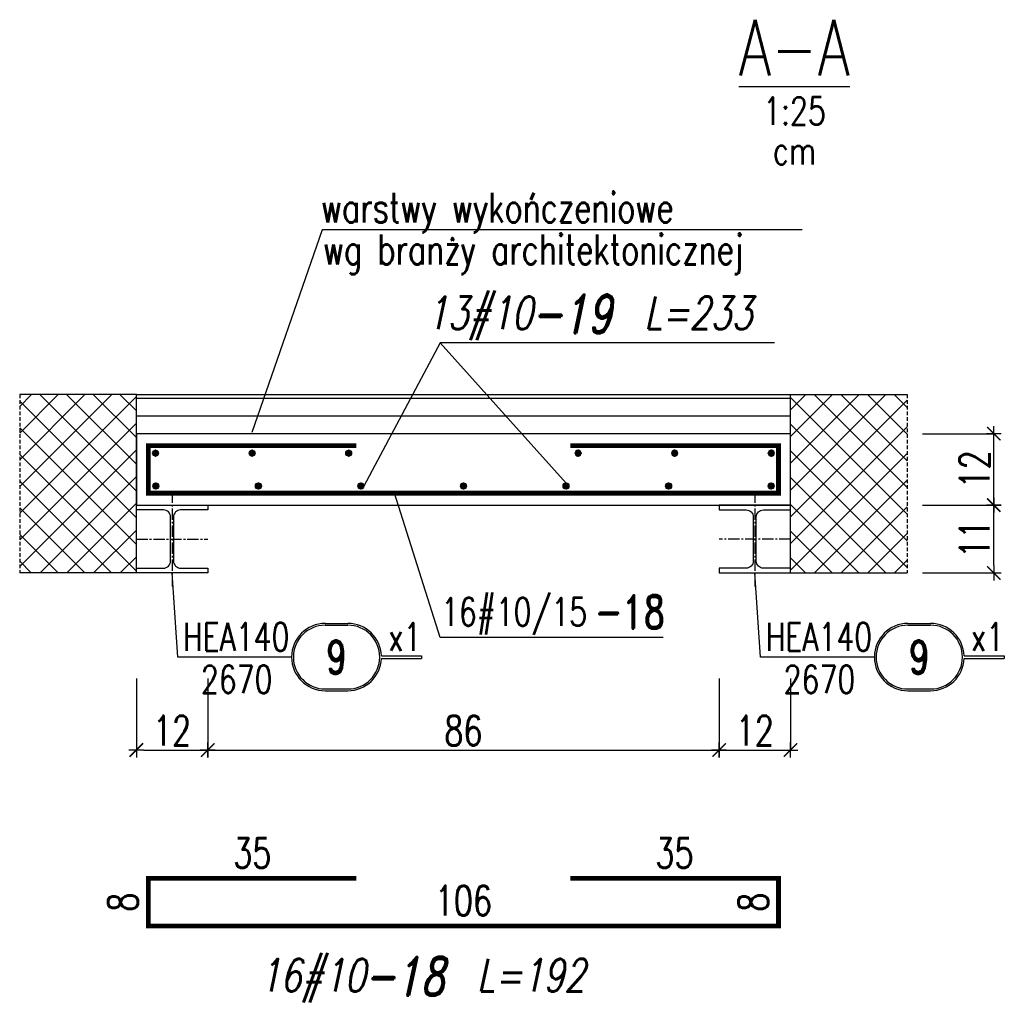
# Model space of a CAD drawing. Header units: millimetres. Extents: x 136919 to 160325, y -19528 to -8134.
# Tile 6 of 22: x 138026 to 138192, y -10777 to -10613. Entities that reach past the tile are written whole.
import ezdxf
from ezdxf.enums import TextEntityAlignment as Align

# ---------------------------------------------------------------- set-up
doc = ezdxf.new("R2010")
doc.units = ezdxf.units.MM
doc.header["$LTSCALE"] = 0.1
doc.linetypes.add('CENTER2', pattern=[28.575, 19.05, -3.175, 3.175, -3.175])
doc.linetypes.add('HIDDEN', pattern=[9.525, 6.35, -3.175])
for name, color, linetype in [('tkd_arch', 252, 'Continuous'), ('tkd_hacz', 5, 'Continuous'), ('tkd_opis', 7, 'Continuous'), ('tkd_opisy_pomoce', 140, 'Continuous'), ('tkd_opisy_zbr', 7, 'Continuous'), ('tkd_opisy_zbr_wykaz', 7, 'Continuous'), ('tkd_przerywane', 8, 'HIDDEN'), ('tkd_stal_opis', 33, 'Continuous'), ('tkd_stal_osie', 12, 'CENTER2'), ('tkd_stal_przekrój', 3, 'Continuous'), ('tkd_txt020', 6, 'Continuous'), ('tkd_wym', 1, 'Continuous'), ('tkd_zbrojenie', 6, 'Continuous'), ('tkd_żelbet0', 4, 'Continuous')]:
    doc.layers.add(name, color=color, linetype=linetype)
doc.styles.add('TKD_1TXT', font='simplex.shx', dxfattribs={"width": 0.75, "height": 0.25})
doc.styles.add('tkd_1txt020', font='simplex.shx', dxfattribs={"width": 0.75, "height": 5})
doc.styles.add('TKD_2TXT', font='romand.shx', dxfattribs={"width": 0.75, "height": 0.25})
doc.styles.add('TKD_stal', font='simplex.shx', dxfattribs={"width": 0.75, "height": 0.25, "bigfont": 'bigfont.shx'})
doc.styles.add('tkd_txt0', font='simplex.shx', dxfattribs={"width": 0.75})
doc.styles.add('tkd_zbr1', font='simplex.shx', dxfattribs={"width": 0.75})
doc.dimstyles.new('tkd_1-25cm[cm]', dxfattribs={"dimtxt": 5, "dimasz": 1.25, "dimexe": 0, "dimexo": 5, "dimgap": 0.75, "dimtad": 1, "dimdec": 0, "dimdsep": 46, "dimtxsty": 'tkd_txt0', "dimblk": 'tkd_dim_arrow', "dimcen": 0.09, "dimclrd": 1, "dimclrt": 7, "dimadec": 0, "dimazin": 0, "dimtfac": 1, "dimtdec": 0, "dimtix": 1, "dimtmove": 1, "dimatfit": 3, "dimfxl": 12, "dimfxlon": 1, "dimtvp": 0.02, "dimtolj": 1, "dimtzin": 0, "dimarcsym": 0})
doc.dimstyles.new('tkd_segmenty 1_25cm', dxfattribs={"dimtxt": 5, "dimasz": 40, "dimexe": 0, "dimexo": 0, "dimgap": 1.75, "dimtad": 1, "dimdec": 0, "dimtxsty": 'tkd_zbr1', "dimblk": 'NONE', "dimcen": 2.5, "dimse1": 1, "dimse2": 1, "dimsd1": 1, "dimsd2": 1, "dimclrt": 7, "dimadec": 0, "dimazin": 0, "dimtfac": 1, "dimtdec": 1, "dimtix": 1, "dimtmove": 2, "dimatfit": 3, "dimfxl": 1, "dimtvp": 0.02, "dimarcsym": 0})

# ---------------------------------------------------------------- blocks, each defined once
blk = doc.blocks.new('*D2765')
at = {"layer": 'DEFPOINTS', "color": 0, "transparency": 16777216}
for p in [(138118.71, -10757.32), (138153.71, -10757.32), (138153.71, -10757.32)]:
    blk.add_point(p, dxfattribs=at)
at = {"layer": 'tkd_opisy_zbr', "color": 7, "transparency": 16777216, "insert": (138136.21, -10753.07), "char_height": 5, "attachment_point": 5, "style": 'tkd_zbr1'}
blk.add_mtext('35', dxfattribs=at)
blk = doc.blocks.new('_None')
blk = doc.blocks.new('*D2766')
at = {"layer": 'DEFPOINTS', "color": 0, "transparency": 16777216}
for p in [(138153.71, -10757.32), (138153.71, -10765.32), (138153.71, -10765.32)]:
    blk.add_point(p, dxfattribs=at)
at = {"layer": 'tkd_opisy_zbr', "color": 7, "transparency": 16777216, "insert": (138149.46, -10761.32), "char_height": 5, "attachment_point": 5, "rotation": 90, "style": 'tkd_zbr1'}
blk.add_mtext('8', dxfattribs=at)
blk = doc.blocks.new('*D2767')
at = {"layer": 'DEFPOINTS', "color": 0, "transparency": 16777216}
for p in [(138047.71, -10765.32), (138047.71, -10765.32), (138153.71, -10765.32)]:
    blk.add_point(p, dxfattribs=at)
at = {"layer": 'tkd_opisy_zbr', "color": 7, "transparency": 16777216, "insert": (138100.71, -10761.07), "char_height": 5, "attachment_point": 5, "style": 'tkd_zbr1'}
blk.add_mtext('106', dxfattribs=at)
blk = doc.blocks.new('*D2768')
at = {"layer": 'DEFPOINTS', "color": 0, "transparency": 16777216}
for p in [(138047.71, -10757.32), (138047.71, -10757.32), (138047.71, -10765.32)]:
    blk.add_point(p, dxfattribs=at)
at = {"layer": 'tkd_opisy_zbr', "color": 7, "transparency": 16777216, "insert": (138043.46, -10761.32), "char_height": 5, "attachment_point": 5, "rotation": 90, "style": 'tkd_zbr1'}
blk.add_mtext('8', dxfattribs=at)
blk = doc.blocks.new('*D2769')
at = {"layer": 'DEFPOINTS', "color": 0, "transparency": 16777216}
for p in [(138047.71, -10757.32), (138082.71, -10757.32), (138082.71, -10757.32)]:
    blk.add_point(p, dxfattribs=at)
at = {"layer": 'tkd_opisy_zbr', "color": 7, "transparency": 16777216, "insert": (138065.21, -10753.07), "char_height": 5, "attachment_point": 5, "style": 'tkd_zbr1'}
blk.add_mtext('35', dxfattribs=at)
blk = doc.blocks.new('tkd_zbr_wykaz')
at = {"style": 'TKD_1TXT', "oblique": 12, "width": 0.75}
blk.add_attdef('OPIS', text='', height=0.22, dxfattribs=at).set_placement((-0.4885, 0.0153), align=Align.RIGHT)
at = {"style": 'TKD_1TXT', "oblique": 12, "width": 0.75, "flags": 1}
for tag in ['KOMENTARZ', 'SREDNICA', 'STAL', 'SZT', 'TYP', 'G', 'H', 'A', 'D', 'C', 'B', 'K', 'E', 'F', 'I']:
    blk.add_attdef(tag, text='', height=0.22, dxfattribs=at).set_placement((0.4746, 0.0153), align=Align.RIGHT)
at = {"color": 3, "style": 'TKD_2TXT', "oblique": 12, "width": 0.75}
blk.add_attdef('NR', (-0.4982, -0.0114), '', height=0.26, dxfattribs=at)
at = {"style": 'TKD_1TXT', "oblique": 12, "width": 0.75}
blk.add_attdef('UWAGI', (0.0347, 0.0153), '', height=0.22, dxfattribs=at)
blk = doc.blocks.new('tkd_rebar')
h = blk.add_hatch(color=256)
h.paths.add_polyline_path([(0.35, 0.35, 0.414214), (-0.35, 0.35), (0, 0)])
h.paths.add_polyline_path([(0.35, 0.35), (0, 0), (0.35, -0.35, 0.198912), (0.5, 0, 0.198912)])
h.paths.add_polyline_path([(0, 0), (-0.35, 0.35, 0.198912), (-0.5, 0, 0.198912), (-0.35, -0.35)])
h.paths.add_polyline_path([(0, 0), (-0.35, -0.35, 0.414214), (0.35, -0.35)])
blk.add_circle((0, 0), 0.5)
for p in [(-0.5, 0), (-0.35, 0.35), (0, 0.5), (0.35, 0.35), (0.5, 0), (-0.35, -0.35), (0, -0.5), (0.35, -0.35)]:
    blk.add_point(p)
blk = doc.blocks.new('tkd_opis_zbr_dod')
at = {"style": 'TKD_1TXT', "width": 0.75, "flags": 1}
blk.add_attdef('DANE(NIE_EDYTOWAĆ!!!)', text='', height=0.25, dxfattribs=at).set_placement((0.5432, 0.2797), align=Align.BOTTOM_LEFT)
at = {"style": 'TKD_1TXT', "width": 0.75}
blk.add_attdef('2#12', text='', height=0.25, dxfattribs=at).set_placement((-0.01, 0.0481), align=Align.RIGHT)
at = {"color": 2, "style": 'TKD_2TXT', "width": 0.75}
blk.add_attdef('NR', (0.0632, 0.0215), '', height=0.3, dxfattribs=at)
at = {"style": 'TKD_1TXT', "width": 0.75}
blk.add_attdef('UWAGI', text='', height=0.25, dxfattribs=at).set_placement((0.5432, -0.0328), align=Align.BOTTOM_LEFT)
blk = doc.blocks.new('tkd_stal_wykaz_new')
for p, q in [((0.3014, 0.3014), (0.5045, 0.3014)), ((0.3014, 0.2859), (0.5045, 0.2859)), ((0.8056, 0.0126), (1.1656, 0.0126)), ((1.1656, 0.0126), (1.1656, -0.0126)), ((0.8056, -0.0126), (1.1656, -0.0126)), ((0.3014, -0.2859), (0.5045, -0.2859)), ((0.3014, -0.3014), (0.5045, -0.3014))]:
    blk.add_line(p, q)
for centre, radius, start, end in [((0.3014, 0), 0.3014, 90, 270), ((0.3014, 0), 0.2859, 90, 270), ((0.5045, 0), 0.3014, 2.38815, 90), ((0.5045, 0), 0.2859, 270, 90), ((0.5045, 0), 0.3014, 270, 357.61185)]:
    blk.add_arc(centre, radius, start, end)
at = {"color": 7, "style": 'TKD_stal', "width": 0.75}
for tag, p in [('PROFIL', (-0.0193, 0.0561)), ('DŁUGOŚĆ', (-0.171, -0.3246))]:
    blk.add_attdef(tag, text='', height=0.25, dxfattribs=at).set_placement(p, align=Align.RIGHT)
blk.add_attdef('OPIS_DODATKOWY', (0.8661, 0.0561), '', height=0.25, dxfattribs=at)
at = {"color": 2, "style": 'TKD_2TXT', "width": 0.75}
blk.add_attdef('1', text='', height=0.3, dxfattribs=at).set_placement((0.4029, 0), align=Align.MIDDLE_CENTER)
at = {"color": 6, "style": 'TKD_stal', "width": 0.75}
blk.add_attdef('UWAGI', text='', height=0.175, dxfattribs=at).set_placement((-0.2851, -0.5686), align=Align.RIGHT)
at = {"color": 7, "style": 'TKD_stal', "width": 0.75, "flags": 1}
for tag, p in [('STAL', (-0.5854, -0.9251)), ('SZTUK', (-0.628, -1.283)), ('MASA_JEDN', (-0.628, -1.6672)), ('POW_MAL', (-0.628, -2.0542)), ('KOMENTARZ', (-0.628, -2.3872))]:
    blk.add_attdef(tag, text='', height=0.25, dxfattribs=at).set_placement(p, align=Align.CENTER)
blk = doc.blocks.new('tkd_dim_arrow')
for p, q in [((-1, 0), (1, 0)), ((0, -1), (0, 1))]:
    blk.add_line(p, q)
at = {"const_width": 0.2}
blk.add_lwpolyline([(-0.9, -0.9), (0.9, 0.9)], dxfattribs=at)
blk = doc.blocks.new('*D2770')
at = {"layer": 'DEFPOINTS', "color": 0, "transparency": 16777216}
for p in [(138045.71, -10705.57), (138057.71, -10705.97), (138057.71, -10735.74)]:
    blk.add_point(p, dxfattribs=at)
at = {"layer": 'tkd_wym', "color": 0, "lineweight": -2, "transparency": 16777216}
for p, q in [((138045.71, -10723.74), (138045.71, -10735.74)), ((138057.71, -10723.74), (138057.71, -10735.74))]:
    blk.add_line(p, q, dxfattribs=at)
at = {"layer": 'tkd_wym', "color": 1, "lineweight": -2, "transparency": 16777216}
blk.add_line((138046.96, -10735.74), (138056.46, -10735.74), dxfattribs=at)
at = {"layer": 'tkd_wym', "color": 1, "lineweight": -2, "transparency": 16777216, "xscale": 1.25, "yscale": 1.25, "zscale": 1.25, "rotation": 180}
blk.add_blockref('tkd_dim_arrow', (138045.71, -10735.74), dxfattribs=at)
at = {"layer": 'tkd_wym', "color": 1, "lineweight": -2, "transparency": 16777216, "xscale": 1.25, "yscale": 1.25, "zscale": 1.25}
blk.add_blockref('tkd_dim_arrow', (138057.71, -10735.74), dxfattribs=at)
at = {"layer": 'tkd_wym', "color": 7, "transparency": 16777216, "insert": (138051.71, -10732.49), "char_height": 5, "attachment_point": 5, "style": 'tkd_txt0'}
blk.add_mtext('\\A1;12', dxfattribs=at)
blk = doc.blocks.new('*D2771')
at = {"layer": 'DEFPOINTS', "color": 0, "transparency": 16777216}
for p in [(138057.71, -10705.97), (138143.71, -10705.97), (138143.71, -10735.74)]:
    blk.add_point(p, dxfattribs=at)
at = {"layer": 'tkd_wym', "color": 0, "lineweight": -2, "transparency": 16777216}
for p, q in [((138057.71, -10723.74), (138057.71, -10735.74)), ((138143.71, -10723.74), (138143.71, -10735.74))]:
    blk.add_line(p, q, dxfattribs=at)
at = {"layer": 'tkd_wym', "color": 1, "lineweight": -2, "transparency": 16777216}
blk.add_line((138058.96, -10735.74), (138142.46, -10735.74), dxfattribs=at)
at = {"layer": 'tkd_wym', "color": 1, "lineweight": -2, "transparency": 16777216, "xscale": 1.25, "yscale": 1.25, "zscale": 1.25, "rotation": 180}
blk.add_blockref('tkd_dim_arrow', (138057.71, -10735.74), dxfattribs=at)
at = {"layer": 'tkd_wym', "color": 1, "lineweight": -2, "transparency": 16777216, "xscale": 1.25, "yscale": 1.25, "zscale": 1.25}
blk.add_blockref('tkd_dim_arrow', (138143.71, -10735.74), dxfattribs=at)
at = {"layer": 'tkd_wym', "color": 7, "transparency": 16777216, "insert": (138100.71, -10732.49), "char_height": 5, "attachment_point": 5, "style": 'tkd_txt0'}
blk.add_mtext('\\A1;86', dxfattribs=at)
blk = doc.blocks.new('*D2772')
at = {"layer": 'DEFPOINTS', "color": 0, "transparency": 16777216}
for p in [(138143.71, -10705.97), (138155.71, -10705.97), (138155.71, -10735.74)]:
    blk.add_point(p, dxfattribs=at)
at = {"layer": 'tkd_wym', "color": 0, "lineweight": -2, "transparency": 16777216}
for p, q in [((138143.71, -10723.74), (138143.71, -10735.74)), ((138155.71, -10723.74), (138155.71, -10735.74))]:
    blk.add_line(p, q, dxfattribs=at)
at = {"layer": 'tkd_wym', "color": 1, "lineweight": -2, "transparency": 16777216}
blk.add_line((138144.96, -10735.74), (138154.46, -10735.74), dxfattribs=at)
at = {"layer": 'tkd_wym', "color": 1, "lineweight": -2, "transparency": 16777216, "xscale": 1.25, "yscale": 1.25, "zscale": 1.25, "rotation": 180}
blk.add_blockref('tkd_dim_arrow', (138143.71, -10735.74), dxfattribs=at)
at = {"layer": 'tkd_wym', "color": 1, "lineweight": -2, "transparency": 16777216, "xscale": 1.25, "yscale": 1.25, "zscale": 1.25}
blk.add_blockref('tkd_dim_arrow', (138155.71, -10735.74), dxfattribs=at)
at = {"layer": 'tkd_wym', "color": 7, "transparency": 16777216, "insert": (138149.71, -10732.49), "char_height": 5, "attachment_point": 5, "style": 'tkd_txt0'}
blk.add_mtext('\\A1;12', dxfattribs=at)
blk = doc.blocks.new('*D2773')
at = {"layer": 'DEFPOINTS', "color": 0, "transparency": 16777216}
for p in [(138155.71, -10694.57), (138189.91, -10694.57), (138155.71, -10705.97)]:
    blk.add_point(p, dxfattribs=at)
at = {"layer": 'tkd_wym', "color": 0, "lineweight": -2, "transparency": 16777216}
for p, q in [((138177.91, -10694.57), (138189.91, -10694.57)), ((138177.91, -10705.97), (138189.91, -10705.97))]:
    blk.add_line(p, q, dxfattribs=at)
at = {"layer": 'tkd_wym', "color": 1, "lineweight": -2, "transparency": 16777216}
blk.add_line((138189.91, -10704.72), (138189.91, -10695.82), dxfattribs=at)
at = {"layer": 'tkd_wym', "color": 1, "lineweight": -2, "transparency": 16777216, "xscale": 1.25, "yscale": 1.25, "zscale": 1.25}
for p, rotation in [((138189.91, -10694.57), 90), ((138189.91, -10705.97), 270)]:
    blk.add_blockref('tkd_dim_arrow', p, dxfattribs=dict(at, rotation=rotation))
at = {"layer": 'tkd_wym', "color": 7, "transparency": 16777216, "insert": (138186.66, -10700.27), "char_height": 5, "attachment_point": 5, "rotation": 90, "style": 'tkd_txt0'}
blk.add_mtext('\\A1;11', dxfattribs=at)
blk = doc.blocks.new('*D2774')
at = {"layer": 'DEFPOINTS', "color": 0, "transparency": 16777216}
for p in [(138155.71, -10682.57), (138189.91, -10682.57), (138155.71, -10694.57)]:
    blk.add_point(p, dxfattribs=at)
at = {"layer": 'tkd_wym', "color": 0, "lineweight": -2, "transparency": 16777216}
for p, q in [((138177.91, -10682.57), (138189.91, -10682.57)), ((138177.91, -10694.57), (138189.91, -10694.57))]:
    blk.add_line(p, q, dxfattribs=at)
at = {"layer": 'tkd_wym', "color": 1, "lineweight": -2, "transparency": 16777216}
blk.add_line((138189.91, -10693.32), (138189.91, -10683.82), dxfattribs=at)
at = {"layer": 'tkd_wym', "color": 1, "lineweight": -2, "transparency": 16777216, "xscale": 1.25, "yscale": 1.25, "zscale": 1.25}
for p, rotation in [((138189.91, -10682.57), 90), ((138189.91, -10694.57), 270)]:
    blk.add_blockref('tkd_dim_arrow', p, dxfattribs=dict(at, rotation=rotation))
at = {"layer": 'tkd_wym', "color": 7, "transparency": 16777216, "insert": (138186.66, -10688.57), "char_height": 5, "attachment_point": 5, "rotation": 90, "style": 'tkd_txt0'}
blk.add_mtext('\\A1;12', dxfattribs=at)
blk = doc.blocks.new('tkd_opis_050')
at = {"color": 3, "style": 'TKD_1TXT', "width": 0.75}
blk.add_attdef('NAZWA', text='', height=0.5, dxfattribs=at).set_placement((0.0143, 0.0001), align=Align.CENTER)
at = {"color": 7, "style": 'TKD_1TXT', "width": 0.75}
for tag, p in [('UWAGA1', (0.0143, -0.4433)), ('UWAGA2', (0.0143, -0.7974)), ('UWAGA3', (0.0143, -1.1457))]:
    blk.add_attdef(tag, text='', height=0.25, dxfattribs=at).set_placement(p, align=Align.CENTER)

msp = doc.modelspace()

# ---------------------------------------------------------------- hatches: boundary and pattern name
at = {"layer": 'tkd_hacz'}
h = msp.add_hatch(dxfattribs=at)
h.set_pattern_fill('ANSI37', color=256)
h.paths.add_polyline_path([(138155.71, -10705.97), (138175.33, -10705.97), (138175.33, -10675.97), (138155.71, -10675.97)])
h.paths.add_polyline_path([(138045.71, -10675.97), (138026.09, -10675.97), (138026.09, -10705.97), (138045.71, -10705.97)])

# ---------------------------------------------------------------- linework, layer by layer
at = {"layer": 'tkd_arch'}
for p, q in [((138045.71, -10675.97), (138155.71, -10675.97)), ((138045.71, -10676.57), (138155.71, -10676.57)), ((138045.71, -10679.57), (138155.71, -10679.57))]:
    msp.add_line(p, q, dxfattribs=at)
for points in [[(138045.71, -10705.97), (138045.71, -10675.97), (138026.09, -10675.97)], [(138155.71, -10705.97), (138155.71, -10675.97), (138175.33, -10675.97)], [(138045.71, -10705.97), (138026.09, -10705.97)], [(138155.71, -10705.97), (138175.33, -10705.97)]]:
    msp.add_lwpolyline(points, dxfattribs=at)
at = {"layer": 'tkd_opisy_pomoce'}
msp.add_line((138096.82, -10667.3), (138117.97, -10690.86), dxfattribs=at)
for points in [[(138157.7, -10648.27), (138076.94, -10648.27), (138065.12, -10682.35)], [(138153.05, -10667.3), (138096.82, -10667.3), (138083.97, -10691.36)], [(138134.28, -10716.8), (138096.82, -10716.8), (138089.12, -10692.57)]]:
    msp.add_lwpolyline(points, dxfattribs=at)
at = {"layer": 'tkd_przerywane'}
for p, q in [((138026.09, -10675.97), (138026.09, -10705.97)), ((138175.33, -10675.97), (138175.33, -10705.97))]:
    msp.add_line(p, q, dxfattribs=at)
at = {"layer": 'tkd_stal_opis'}
for points in [[(138071.82, -10720.12), (138052.7, -10720.12), (138051.71, -10705.97)], [(138169.82, -10720.12), (138150.7, -10720.12), (138149.71, -10705.97)]]:
    msp.add_lwpolyline(points, dxfattribs=at)
at = {"layer": 'tkd_stal_osie'}
for p, q in [((138051.71, -10692.29), (138051.71, -10708.25)), ((138149.71, -10692.29), (138149.71, -10708.25)), ((138045.71, -10700.27), (138057.71, -10700.27)), ((138155.71, -10700.27), (138143.71, -10700.27))]:
    msp.add_line(p, q, dxfattribs=at)
at = {"layer": 'tkd_stal_przekrój'}
for points in [[(138045.71, -10694.57), (138057.71, -10694.57), (138057.71, -10695.37), (138053.16, -10695.37, 0.414214), (138051.96, -10696.57), (138051.96, -10703.97, 0.414214), (138053.16, -10705.17), (138057.71, -10705.17), (138057.71, -10705.97), (138045.71, -10705.97), (138045.71, -10705.17), (138050.26, -10705.17, 0.414214), (138051.46, -10703.97), (138051.46, -10696.57, 0.414214), (138050.26, -10695.37), (138045.71, -10695.37)], [(138155.71, -10694.57), (138143.71, -10694.57), (138143.71, -10695.37), (138148.26, -10695.37, -0.414214), (138149.46, -10696.57), (138149.46, -10703.97, -0.414214), (138148.26, -10705.17), (138143.71, -10705.17), (138143.71, -10705.97), (138155.71, -10705.97), (138155.71, -10705.17), (138151.16, -10705.17, -0.414214), (138149.96, -10703.97), (138149.96, -10696.57, -0.414214), (138151.16, -10695.37), (138155.71, -10695.37)]]:
    msp.add_lwpolyline(points, format="xyb", close=True, dxfattribs=at)
at = {"layer": 'tkd_zbrojenie', "ltscale": 5, "const_width": 0.8}
for points in [[(138118.71, -10684.57), (138153.71, -10684.57), (138153.71, -10692.57), (138047.71, -10692.57), (138047.71, -10684.57), (138082.71, -10684.57)], [(138118.71, -10757.32), (138153.71, -10757.32), (138153.71, -10765.32), (138047.71, -10765.32), (138047.71, -10757.32), (138082.71, -10757.32)]]:
    msp.add_lwpolyline(points, dxfattribs=at)
at = {"layer": 'tkd_żelbet0'}
msp.add_lwpolyline([(138045.71, -10694.57), (138155.71, -10694.57), (138155.71, -10682.57), (138045.71, -10682.57), (138045.71, -10694.57)], dxfattribs=at)

# ---------------------------------------------------------------- block references
at = {"layer": 'tkd_opis'}
ref = msp.add_blockref('tkd_opis_050', (138156.11, -10622.35), dxfattribs=dict(at, xscale=18.75, yscale=18.75, zscale=18.75))
ref.add_attrib('NAZWA', '%%uA-A', dxfattribs={"layer": '0', "color": 3, "height": 9.375, "style": 'TKD_1TXT', "width": 0.75}).set_placement((138156.38, -10622.35), align=Align.CENTER)
ref.add_attrib('UWAGA1', '1:25', dxfattribs={"layer": '0', "color": 7, "height": 4.688, "style": 'TKD_1TXT', "width": 0.75}).set_placement((138156.38, -10630.66), align=Align.CENTER)
ref.add_attrib('UWAGA2', 'cm', dxfattribs={"layer": '0', "color": 7, "height": 4.688, "style": 'TKD_1TXT', "width": 0.75}).set_placement((138156.38, -10637.3), align=Align.CENTER)
at = {"layer": 'tkd_opisy_zbr', "xscale": 25, "yscale": 25, "zscale": 25}
msp.add_blockref('tkd_zbr_wykaz', (138096.48, -10776.74), dxfattribs=at).add_auto_attribs({'OPIS': '16#10', 'NR': '-18', 'UWAGI': '  L=192'})
at = {"layer": 'tkd_opisy_zbr_wykaz'}
for name, p, xscale, yscale, zscale, values in [('tkd_zbr_wykaz', (138124.6, -10665.4), 25, 25, 25, {'OPIS': '13#10', 'NR': '-19', 'UWAGI': '  L=233'}), ('tkd_opis_zbr_dod', (138121.7, -10715.74), 18.75, 18.75, 18.75, {'2#12': '16#10/15', 'NR': '-18'})]:
    msp.add_blockref(name, p, dxfattribs=dict(at, xscale=xscale, yscale=yscale, zscale=zscale)).add_auto_attribs(values)
at = {"layer": 'tkd_stal_opis', "xscale": 18.75, "yscale": 18.75, "zscale": 18.75}
for p in [(138071.82, -10720.12), (138169.82, -10720.12)]:
    msp.add_blockref('tkd_stal_wykaz_new', p, dxfattribs=at).add_auto_attribs({'PROFIL': 'HEA140', '1': '9', 'DŁUGOŚĆ': '2670', 'OPIS_DODATKOWY': 'x1'})
at = {"layer": 'tkd_zbrojenie'}
for p in [(138048.94, -10685.84), (138065.18, -10685.84), (138081.42, -10685.84), (138048.98, -10691.36), (138066.23, -10691.36), (138083.47, -10691.36), (138100.72, -10691.36), (138117.97, -10691.36), (138135.22, -10691.36), (138152.46, -10691.36)]:
    msp.add_blockref('tkd_rebar', p, dxfattribs=at)
at = {"layer": 'tkd_zbrojenie', "xscale": -1}
for p in [(138120, -10685.84), (138136.24, -10685.84), (138152.49, -10685.84)]:
    msp.add_blockref('tkd_rebar', p, dxfattribs=at)

# ---------------------------------------------------------------- texts
at = {"layer": 'tkd_txt020', "style": 'tkd_1txt020', "width": 0.75}
for s, p in [('warstwy wykończeniowe', (138076.77, -10647.07)), ('wg branży architektonicznej', (138077.1, -10654.1))]:
    msp.add_text(s, height=5, dxfattribs=at).set_placement(p)

# ---------------------------------------------------------------- dimensions: what is measured, and where the dimension line sits
at = {"layer": 'tkd_opisy_zbr'}
for p1, p2, picture, middle in [((138047.71, -10757.32), (138082.71, -10757.32), '*D2769', (138065.21, -10753.07)), ((138118.71, -10757.32), (138153.71, -10757.32), '*D2765', (138136.21, -10753.07)), ((138047.71, -10765.32), (138047.71, -10757.32), '*D2768', (138043.46, -10761.32)), ((138153.71, -10765.32), (138047.71, -10765.32), '*D2767', (138100.71, -10761.07)), ((138153.71, -10757.32), (138153.71, -10765.32), '*D2766', (138149.46, -10761.32))]:
    dim = msp.add_aligned_dim(p1=p1, p2=p2, distance=0, dimstyle='tkd_segmenty 1_25cm', dxfattribs=at)
    dim.commit()
    dim.dimension.update_dxf_attribs({"geometry": picture, "text_midpoint": middle})
at = {"layer": 'tkd_wym'}
for base, p1, p2, picture, middle in [((138189.91, -10682.57), (138155.71, -10694.57), (138155.71, -10682.57), '*D2774', (138186.66, -10688.57)), ((138189.91, -10694.57), (138155.71, -10705.97), (138155.71, -10694.57), '*D2773', (138186.66, -10700.27))]:
    dim = msp.add_linear_dim(base=base, p1=p1, p2=p2, angle=90, dimstyle='tkd_1-25cm[cm]', dxfattribs=at)
    dim.commit()
    dim.dimension.update_dxf_attribs({"geometry": picture, "text_midpoint": middle})
for base, p1, p2, picture, middle in [((138057.71, -10735.74), (138045.71, -10705.57), (138057.71, -10705.97), '*D2770', (138051.71, -10732.49)), ((138143.71, -10735.74), (138057.71, -10705.97), (138143.71, -10705.97), '*D2771', (138100.71, -10732.49)), ((138155.71, -10735.74), (138143.71, -10705.97), (138155.71, -10705.97), '*D2772', (138149.71, -10732.49))]:
    dim = msp.add_linear_dim(base=base, p1=p1, p2=p2, dimstyle='tkd_1-25cm[cm]', dxfattribs=at)
    dim.commit()
    dim.dimension.update_dxf_attribs({"geometry": picture, "text_midpoint": middle})

doc.saveas('drawing.dxf')
